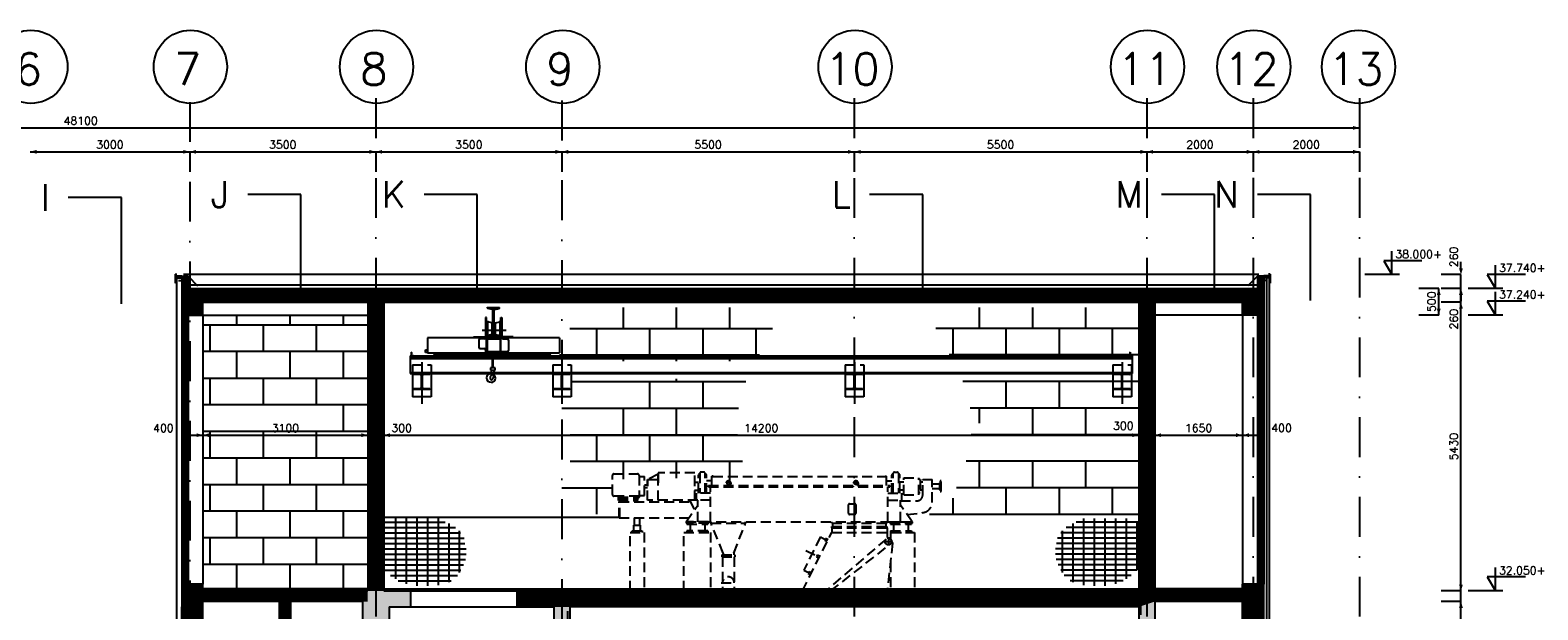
# Model space of a CAD drawing. Extents: x 0 to 118900, y 0 to 84100.
# Tile 6 of 20: x 49972 to 78327, y 27991 to 38897. Entities that reach past the tile are written whole.
import ezdxf
from ezdxf.enums import TextEntityAlignment as Align

# ---------------------------------------------------------------- set-up
doc = ezdxf.new("R2010")
doc.units = 0
doc.header["$LTSCALE"] = 60
doc.header["$MEASUREMENT"] = 0
for name, pattern in [('CENTER', [50, 31.25, -6.25, 6.25, -6.25]), ('CENTRE2', [28.125, 18.75, -3.125, 3.125, -3.125]), ('DASHDOT', [25, 12.5, -6.25, 0, -6.25]), ('HIDDEN2', [4.6875, 3.125, -1.5625])]:
    doc.linetypes.add(name, pattern=pattern)
doc.layers.get('0').update_dxf_attribs({"linetype": 'CONTINUOUS'})
for name, color, linetype in [('ARCERING', 4, 'CONTINUOUS'), ('BEKLEDINGBETON', 3, 'CONTINUOUS'), ('BETON', 8, 'CONTINUOUS'), ('CENTRI1', 7, 'CONTINUOUS'), ('CONSTR50', 1, 'CONTINUOUS'), ('DSN50', 1, 'CENTER'), ('HGTMAAT15', 3, 'CONTINUOUS'), ('LAAG18', 3, 'CONTINUOUS'), ('LAAG25', 4, 'CONTINUOUS'), ('LAAG35', 7, 'CONTINUOUS'), ('LAAG50', 1, 'CONTINUOUS'), ('MAAT15', 3, 'CONTINUOUS'), ('MAAT20', 4, 'CONTINUOUS'), ('ME-CENT-LEIDING', 8, 'CONTINUOUS'), ('ME-CL', 8, 'CENTRE2'), ('ME-HIJSBAAN', 8, 'CONTINUOUS'), ('ME-SLIBLEIDING', 8, 'CONTINUOUS'), ('ME2', 8, 'CONTINUOUS'), ('STRAMIEN', 3, 'DASHDOT')]:
    doc.layers.add(name, color=color, linetype=linetype)
doc.styles.add('ROMANS', font='romans')

# ---------------------------------------------------------------- blocks, each defined once
blk = doc.blocks.new('ZUHMAAT1')
at = {"layer": 'MAAT20'}
for p, q in [((4.31, 0), (4.31, 2.93)), ((5.26, 0), (0.92, 0)), ((3.3, 1.75), (4.31, 0)), ((8.1, 1.75), (3.3, 1.75))]:
    blk.add_line(p, q, dxfattribs=at)
blk = doc.blocks.new('ZUDIMTUS')
at = {"color": 3}
blk.add_solid([(0, 0), (-800, -240), (-800, 240)], dxfattribs=at)
blk = doc.blocks.new('DRSBL')
at = {"linetype": 'Continuous'}
for p, q in [((0, 0), (-10, 0)), ((0, -20), (0, 0))]:
    blk.add_line(p, q, dxfattribs=at)
blk = doc.blocks.new('ST85')
for p, q in [((-150, 300), (150, 300)), ((-150, 300), (-150, 281)), ((150, 300), (150, 281)), ((-32, 281), (-150, 281)), ((-150, 19), (-32, 19)), ((-150, 19), (-150, 0)), ((150, 0), (-150, 0)), ((-6, 46), (-6, 254)), ((5, 254), (5, 46)), ((150, 281), (32, 281)), ((32, 19), (150, 19)), ((150, 19), (150, 0))]:
    blk.add_line(p, q)
at = {"color": 0}
for p, q in [((-149, 281), (-130, 300)), ((-127, 281), (-108, 300)), ((-106, 281), (-87, 300)), ((-85, 281), (-66, 300)), ((-64, 281), (-45, 300)), ((-43, 281), (-24, 300)), ((-23, 279), (-2, 300)), ((-11, 270), (19, 300)), ((-6, 254), (40, 300)), ((42, 281), (61, 300)), ((64, 281), (83, 300)), ((85, 281), (104, 300)), ((106, 281), (125, 300)), ((127, 281), (146, 300)), ((-150, 4), (-135, 19)), ((-133, 0), (-114, 19)), ((-111, 0), (-92, 19)), ((-90, 0), (-71, 19)), ((-69, 0), (-50, 19)), ((-48, 0), (-28, 19)), ((-27, 0), (8, 35)), ((-6, 233), (5, 244)), ((-6, 212), (5, 223)), ((-6, 191), (5, 202)), ((-6, 170), (5, 181)), ((-6, 148), (5, 159)), ((-6, 127), (5, 138)), ((-6, 106), (5, 117)), ((-6, 85), (5, 96)), ((-6, 63), (5, 74)), ((-6, 42), (5, 53)), ((-5, 0), (18, 23)), ((16, 0), (35, 19)), ((37, 0), (56, 19)), ((58, 0), (77, 19)), ((80, 0), (99, 19)), ((101, 0), (120, 19)), ((122, 0), (141, 19)), ((143, 0), (150, 7)), ((148, 281), (150, 283))]:
    blk.add_line(p, q, dxfattribs=at)
for centre, start, end in [((-32, 46), 270, 0), ((-32, 254), 0, 90), ((32, 254), 90, 180), ((32, 46), 180, 270)]:
    blk.add_arc(centre, 27, start, end)
blk = doc.blocks.new('ST127')
at = {"color": 0}
for p, q in [((0, 69), (1, 70)), ((0, 62), (6, 68)), ((0, 55), (6, 61)), ((0, 47), (6, 53)), ((0, 40), (6, 46)), ((0, 33), (6, 39)), ((0, 26), (6, 32)), ((0, 19), (6, 25)), ((0, 12), (6, 18)), ((0, 5), (6, 11)), ((2, 0), (9, 7)), ((9, 0), (15, 6)), ((16, 0), (22, 6)), ((23, 0), (29, 6)), ((30, 0), (36, 6)), ((37, 0), (43, 6)), ((44, 0), (49, 5))]:
    blk.add_line(p, q, dxfattribs=at)
for p, q in [((0, 70), (0, 0)), ((0, 70), (3, 70)), ((0, 0), (50, 0)), ((6, 67), (6, 12)), ((12, 6), (47, 6)), ((50, 0), (50, 3))]:
    blk.add_line(p, q)
for centre, radius, start, end in [((3, 67), 3, 0, 90), ((12, 12), 6, 180, 270), ((47, 3), 3, 0, 90)]:
    blk.add_arc(centre, radius, start, end)
blk = doc.blocks.new('ST30')
for p, q in [((-63, 297), (-63, 300)), ((-63, 300), (62, 300)), ((-14, 279), (-58, 290)), ((-5, 30), (-5, 270)), ((5, 270), (5, 31)), ((14, 279), (58, 290)), ((62, 297), (62, 300)), ((-63, 3), (-63, 0)), ((62, 0), (-63, 0)), ((-14, 21), (-58, 10)), ((14, 21), (58, 10)), ((62, 3), (62, 0))]:
    blk.add_line(p, q)
at = {"color": 0}
for p, q in [((-55, 290), (-45, 300)), ((-38, 285), (-23, 300)), ((-21, 281), (-2, 300)), ((-7, 274), (19, 300)), ((-5, 254), (5, 265)), ((-5, 233), (5, 244)), ((-5, 212), (5, 223)), ((-5, 191), (5, 201)), ((-5, 169), (5, 180)), ((-5, 148), (5, 159)), ((22, 281), (40, 300)), ((50, 288), (62, 300)), ((-48, 0), (-31, 16)), ((-26, 0), (5, 32)), ((-5, 127), (5, 138)), ((-5, 106), (5, 117)), ((-5, 85), (5, 95)), ((-5, 63), (5, 74)), ((-5, 42), (5, 53)), ((-5, 0), (15, 20)), ((16, 0), (32, 16)), ((37, 0), (49, 12)), ((59, 0), (62, 4))]:
    blk.add_line(p, q, dxfattribs=at)
for centre, radius, start, end in [((-56, 297), 6.5, 180, 256), ((-16, 269), 10.8, 0, 76), ((16, 269), 10.8, 104, 180), ((56, 297), 6.5, 284, 0), ((-56, 3), 6.5, 104, 180), ((-16, 31), 10.8, 284, 0), ((16, 31), 10.8, 180, 256), ((56, 3), 6.5, 0, 76)]:
    blk.add_arc(centre, radius, start, end)
blk = doc.blocks.new('ZUDIMEND')
blk.add_line((-800, 0), (-1600, 0))
at = {"color": 3}
blk.add_solid([(0, 0), (-800, -240), (-800, 240)], dxfattribs=at)
blk = doc.blocks.new('*X18')
at = {"color": 0}
for p, q in [((53122, 69174), (53247, 69300)), ((53122, 69286), (53135, 69300)), ((53160, 69100), (53360, 69300)), ((53272, 69100), (53472, 69300)), ((53384, 69100), (53584, 69300)), ((53497, 69100), (53697, 69300)), ((53609, 69100), (53809, 69300)), ((53721, 69100), (53921, 69300)), ((53833, 69100), (54033, 69300)), ((53946, 69100), (54146, 69300)), ((54058, 69100), (54258, 69300)), ((54170, 69100), (54370, 69300)), ((54282, 69100), (54482, 69300)), ((54395, 69100), (54595, 69300)), ((54507, 69100), (54707, 69300)), ((54619, 69100), (54819, 69300)), ((54731, 69100), (54931, 69300)), ((54844, 69100), (55044, 69300)), ((54956, 69100), (55156, 69300)), ((55068, 69100), (55268, 69300)), ((55180, 69100), (55380, 69300)), ((55293, 69100), (55493, 69300)), ((55405, 69100), (55605, 69300)), ((55517, 69100), (55717, 69300)), ((55629, 69100), (55829, 69300)), ((55742, 69100), (55942, 69300)), ((55854, 69100), (56054, 69300)), ((55966, 69100), (56166, 69300)), ((56078, 69100), (56278, 69300)), ((56191, 69100), (56391, 69300)), ((56303, 69100), (56422, 69219)), ((56572, 69144), (56727, 69300)), ((56572, 69257), (56615, 69300)), ((56640, 69100), (56840, 69300)), ((56752, 69100), (56952, 69300)), ((56864, 69100), (57064, 69300)), ((56976, 69100), (57176, 69300)), ((57089, 69100), (57289, 69300)), ((57201, 69100), (57401, 69300)), ((57313, 69100), (57513, 69300)), ((57425, 69100), (57625, 69300)), ((57538, 69100), (57738, 69300)), ((57650, 69100), (57850, 69300)), ((57762, 69100), (57962, 69300)), ((57874, 69100), (58074, 69300)), ((57987, 69100), (58187, 69300)), ((58099, 69100), (58299, 69300)), ((58211, 69100), (58411, 69300)), ((58323, 69100), (58523, 69300)), ((58436, 69100), (58636, 69300)), ((58548, 69100), (58748, 69300)), ((58660, 69100), (58860, 69300)), ((58772, 69100), (58972, 69300)), ((58885, 69100), (59085, 69300)), ((58997, 69100), (59197, 69300)), ((59109, 69100), (59309, 69300)), ((59221, 69100), (59421, 69300)), ((59334, 69100), (59534, 69300)), ((59446, 69100), (59646, 69300)), ((59558, 69100), (59758, 69300)), ((59670, 69100), (59870, 69300)), ((59783, 69100), (59983, 69300)), ((59895, 69100), (60095, 69300)), ((60007, 69100), (60207, 69300)), ((60119, 69100), (60319, 69300)), ((60232, 69100), (60432, 69300)), ((60344, 69100), (60544, 69300)), ((60456, 69100), (60656, 69300)), ((60568, 69100), (60768, 69300)), ((60681, 69100), (60881, 69300)), ((60793, 69100), (60993, 69300)), ((60905, 69100), (61105, 69300)), ((61017, 69100), (61217, 69300)), ((61130, 69100), (61330, 69300)), ((61242, 69100), (61442, 69300)), ((61354, 69100), (61554, 69300)), ((61466, 69100), (61666, 69300)), ((61579, 69100), (61779, 69300)), ((61691, 69100), (61891, 69300)), ((61803, 69100), (62003, 69300)), ((61915, 69100), (62115, 69300)), ((62028, 69100), (62228, 69300)), ((62140, 69100), (62340, 69300)), ((62252, 69100), (62452, 69300)), ((62365, 69100), (62565, 69300)), ((62477, 69100), (62677, 69300)), ((62589, 69100), (62789, 69300)), ((62701, 69100), (62901, 69300)), ((62814, 69100), (63014, 69300)), ((62926, 69100), (63126, 69300)), ((63038, 69100), (63238, 69300)), ((63150, 69100), (63350, 69300)), ((63263, 69100), (63463, 69300)), ((63375, 69100), (63575, 69300)), ((63487, 69100), (63687, 69300)), ((63599, 69100), (63799, 69300)), ((63712, 69100), (63912, 69300)), ((63824, 69100), (64024, 69300)), ((63936, 69100), (64136, 69300)), ((64048, 69100), (64248, 69300)), ((64161, 69100), (64361, 69300)), ((64273, 69100), (64473, 69300)), ((64385, 69100), (64585, 69300)), ((64497, 69100), (64697, 69300)), ((64610, 69100), (64810, 69300)), ((64722, 69100), (64922, 69300)), ((64834, 69100), (65034, 69300)), ((64946, 69100), (65146, 69300)), ((65059, 69100), (65259, 69300)), ((65171, 69100), (65371, 69300)), ((65283, 69100), (65483, 69300)), ((65395, 69100), (65595, 69300)), ((65508, 69100), (65708, 69300)), ((65620, 69100), (65820, 69300)), ((65732, 69100), (65932, 69300)), ((65844, 69100), (66044, 69300)), ((65957, 69100), (66157, 69300)), ((66069, 69100), (66269, 69300)), ((66181, 69100), (66381, 69300)), ((66293, 69100), (66493, 69300)), ((66406, 69100), (66606, 69300)), ((66518, 69100), (66718, 69300)), ((66630, 69100), (66830, 69300)), ((66742, 69100), (66942, 69300)), ((66855, 69100), (67055, 69300)), ((66967, 69100), (67167, 69300)), ((67079, 69100), (67279, 69300)), ((67191, 69100), (67391, 69300)), ((67304, 69100), (67504, 69300)), ((67416, 69100), (67616, 69300)), ((67528, 69100), (67728, 69300)), ((67640, 69100), (67840, 69300)), ((67753, 69100), (67953, 69300)), ((67865, 69100), (68065, 69300)), ((67977, 69100), (68177, 69300)), ((68089, 69100), (68289, 69300)), ((68202, 69100), (68402, 69300)), ((68314, 69100), (68514, 69300)), ((68426, 69100), (68626, 69300)), ((68538, 69100), (68738, 69300)), ((68651, 69100), (68851, 69300)), ((68763, 69100), (68963, 69300)), ((68875, 69100), (69075, 69300)), ((68987, 69100), (69187, 69300)), ((69100, 69100), (69300, 69300)), ((69212, 69100), (69412, 69300)), ((69324, 69100), (69524, 69300)), ((69436, 69100), (69636, 69300)), ((69549, 69100), (69749, 69300)), ((69661, 69100), (69861, 69300)), ((69773, 69100), (69973, 69300)), ((69885, 69100), (70085, 69300)), ((69998, 69100), (70198, 69300)), ((70110, 69100), (70310, 69300)), ((70222, 69100), (70422, 69300)), ((70334, 69100), (70534, 69300)), ((70447, 69100), (70647, 69300)), ((70559, 69100), (70759, 69300)), ((70671, 69100), (70871, 69300)), ((70784, 69100), (70872, 69188)), ((71022, 69226), (71096, 69300)), ((71022, 69114), (71208, 69300)), ((71120, 69100), (71320, 69300)), ((71233, 69100), (71433, 69300)), ((71345, 69100), (71545, 69300)), ((71457, 69100), (71657, 69300)), ((71569, 69100), (71769, 69300)), ((71682, 69100), (71882, 69300)), ((71794, 69100), (71994, 69300)), ((71906, 69100), (72106, 69300)), ((72018, 69100), (72218, 69300)), ((72131, 69100), (72331, 69300)), ((72243, 69100), (72443, 69300)), ((72355, 69100), (72555, 69300)), ((72467, 69100), (72667, 69300)), ((72580, 69100), (72780, 69300)), ((72692, 69100), (72872, 69280)), ((56415, 69100), (56422, 69107)), ((72804, 69100), (72872, 69168))]:
    blk.add_line(p, q, dxfattribs=at)
blk = doc.blocks.new('*X21')
at = {"color": 0}
for p, q in [((73052, 69460), (73152, 69560)), ((73052, 69348), (73172, 69468)), ((73052, 69235), (73172, 69355)), ((73052, 69123), (73172, 69243)), ((73052, 69011), (73172, 69131)), ((73052, 68899), (73172, 69019)), ((73052, 68786), (73172, 68906)), ((73052, 68674), (73172, 68794)), ((73052, 68562), (73172, 68682)), ((73052, 68450), (73172, 68570)), ((73052, 68337), (73172, 68457)), ((73052, 68225), (73172, 68345)), ((73052, 68113), (73172, 68233)), ((73052, 68001), (73172, 68121)), ((73052, 67888), (73172, 68008)), ((73052, 67776), (73172, 67896)), ((73052, 67664), (73172, 67784)), ((73052, 67552), (73172, 67672)), ((73052, 67439), (73172, 67559)), ((73052, 67327), (73172, 67447)), ((73052, 67215), (73172, 67335)), ((73052, 67103), (73172, 67223)), ((73052, 66990), (73172, 67110)), ((73052, 66878), (73172, 66998)), ((73052, 66766), (73172, 66886)), ((73052, 66654), (73172, 66774)), ((73052, 66541), (73172, 66661)), ((73052, 66429), (73172, 66549)), ((73052, 66317), (73172, 66437)), ((73052, 66205), (73172, 66325)), ((73052, 66092), (73172, 66212)), ((73052, 65980), (73172, 66100)), ((73052, 65868), (73172, 65988)), ((73052, 65756), (73172, 65876)), ((73052, 65643), (73172, 65763)), ((73052, 65531), (73172, 65651)), ((73052, 65419), (73172, 65539)), ((73052, 65307), (73172, 65427)), ((73052, 65194), (73172, 65314)), ((73052, 65082), (73172, 65202)), ((73052, 64970), (73172, 65090)), ((73052, 64858), (73172, 64978)), ((73052, 64745), (73172, 64865)), ((73052, 64633), (73172, 64753)), ((73052, 64521), (73172, 64641)), ((73052, 64409), (73172, 64529)), ((73052, 64296), (73172, 64416)), ((73052, 64184), (73172, 64304)), ((73052, 64072), (73172, 64192)), ((73052, 63960), (73172, 64080)), ((73052, 63847), (73172, 63967)), ((73117, 63800), (73172, 63855)), ((73052, 63062), (73060, 63070)), ((73052, 62949), (73172, 63069)), ((73052, 62837), (73172, 62957)), ((73052, 62725), (73172, 62845)), ((73052, 62612), (73172, 62732)), ((73052, 62500), (73172, 62620)), ((73052, 62388), (73172, 62508)), ((73052, 62276), (73172, 62396)), ((73052, 62163), (73172, 62283)), ((73052, 62051), (73172, 62171)), ((73052, 61939), (73172, 62059)), ((73052, 61827), (73172, 61947)), ((73052, 61714), (73172, 61834)), ((73052, 61602), (73172, 61722)), ((73052, 61490), (73172, 61610)), ((73052, 61378), (73172, 61498)), ((73052, 61265), (73172, 61385)), ((73052, 61153), (73172, 61273)), ((73052, 61041), (73172, 61161)), ((73052, 60929), (73172, 61049)), ((73052, 60816), (73172, 60936)), ((73052, 60704), (73172, 60824)), ((73052, 60592), (73172, 60712)), ((73052, 60480), (73172, 60600)), ((73052, 60367), (73172, 60487)), ((73052, 60255), (73172, 60375)), ((73052, 60143), (73172, 60263)), ((73052, 60031), (73172, 60151)), ((73052, 59918), (73172, 60038)), ((73052, 59806), (73172, 59926)), ((73052, 59694), (73172, 59814)), ((73052, 59582), (73172, 59702)), ((73052, 59469), (73172, 59589)), ((73052, 59357), (73172, 59477)), ((73052, 59245), (73172, 59365)), ((73052, 59133), (73172, 59253)), ((73052, 59020), (73172, 59140)), ((73052, 58908), (73172, 59028)), ((73052, 58796), (73172, 58916)), ((73052, 58684), (73172, 58804)), ((73052, 58571), (73172, 58691)), ((73052, 58459), (73172, 58579)), ((73052, 58347), (73172, 58467)), ((73052, 58235), (73172, 58355)), ((73052, 58122), (73172, 58242)), ((73052, 58010), (73172, 58130)), ((73052, 57898), (73172, 58018)), ((73052, 57786), (73172, 57906)), ((73052, 57673), (73172, 57793)), ((73052, 57561), (73172, 57681)), ((73161, 57558), (73172, 57569))]:
    blk.add_line(p, q, dxfattribs=at)

msp = doc.modelspace()

# ---------------------------------------------------------------- linework, layer by layer
at = {"color": 251, "linetype": 'HIDDEN2'}
for p, q in [((62810, 30503), (66060, 30503)), ((67081, 30252), (67081, 30382)), ((67105, 30417), (67085, 30417)), ((67085, 30417), (67085, 30217)), ((67105, 30217), (67105, 30417)), ((67085, 30217), (67105, 30217)), ((67105, 30217), (67105, 30217))]:
    msp.add_line(p, q, dxfattribs=at)
at = {"color": 4}
msp.add_line((52911, 28477), (52942, 28508), dxfattribs=at)
at = {"color": 251, "linetype": 'HIDDEN2'}
msp.add_point((67081, 30317), dxfattribs=at)
at = {"layer": 'ARCERING', "color": 8}
for p, q in [((53854, 33537), (53854, 33345)), ((54854, 33537), (54854, 33345)), ((55857, 33537), (55857, 33345)), ((61122, 33679), (61122, 33286)), ((62122, 33679), (62122, 33286)), ((63122, 33679), (63122, 33286)), ((67822, 33679), (67822, 33286)), ((68822, 33679), (68822, 33286)), ((69822, 33679), (69822, 33286)), ((56310, 33345), (53222, 33345)), ((53354, 33345), (53354, 32855)), ((54354, 33345), (54354, 32855)), ((55354, 33345), (55354, 32855)), ((60622, 33286), (60622, 32786)), ((61622, 33286), (61622, 32786)), ((62622, 33286), (62622, 32786)), ((63622, 33286), (63622, 32786)), ((67322, 33286), (67322, 32786)), ((68322, 33286), (68322, 32786)), ((69322, 33286), (69322, 32786)), ((70322, 33286), (70322, 32786)), ((56322, 32851), (53233, 32851)), ((53854, 32851), (53854, 32345)), ((54857, 32851), (54857, 32345)), ((55857, 32851), (55857, 32345)), ((59925, 32786), (63690, 32786)), ((61122, 32786), (61122, 32668)), ((62122, 32786), (62122, 32668)), ((63122, 32786), (63122, 32668)), ((70816, 32786), (67254, 32786)), ((56322, 32345), (53233, 32345)), ((53354, 32345), (53354, 31845)), ((54354, 32345), (54354, 31845)), ((55354, 32345), (55354, 31845)), ((62122, 32339), (62122, 32296)), ((60149, 32286), (63429, 32286)), ((61622, 32286), (61622, 31786)), ((62622, 32286), (62622, 31786)), ((70819, 32286), (67515, 32286)), ((68322, 32286), (68322, 31786)), ((69322, 32286), (69322, 31786)), ((56341, 31845), (53222, 31845)), ((55857, 31845), (55857, 31345)), ((59974, 31786), (63296, 31786)), ((61122, 31786), (61122, 31286)), ((62122, 31786), (62122, 31286)), ((70822, 31786), (67648, 31786)), ((67822, 31786), (67822, 31506)), ((68822, 31786), (68822, 31286)), ((69822, 31786), (69822, 31286)), ((56341, 31344), (53222, 31344)), ((53354, 31345), (53354, 30845)), ((54354, 31343), (54354, 30845)), ((55354, 31337), (55354, 30845)), ((60126, 31286), (63272, 31286)), ((60622, 31286), (60622, 30786)), ((61622, 31286), (61622, 30786)), ((62622, 31286), (62622, 30786)), ((70818, 31286), (67672, 31286)), ((53854, 30845), (53854, 30345)), ((54854, 30833), (54854, 30345)), ((55857, 30845), (55857, 30345)), ((60126, 30786), (63369, 30786)), ((61122, 30786), (61122, 30451)), ((62122, 30786), (62122, 30470)), ((63122, 30786), (63122, 30405)), ((70818, 30786), (67575, 30786)), ((67822, 30786), (67822, 30286)), ((68822, 30786), (68822, 30286)), ((69822, 30786), (69822, 30286)), ((53354, 30345), (53354, 29845)), ((54354, 30345), (54354, 29845)), ((55354, 30345), (55354, 29845)), ((59972, 30286), (60922, 30286)), ((60622, 30286), (60622, 29789)), ((67322, 30095), (67322, 29788)), ((70818, 30286), (67392, 30286)), ((68322, 30286), (68322, 29789)), ((69322, 30286), (69322, 29789)), ((70322, 30286), (70322, 29789)), ((53854, 29845), (53854, 29345)), ((54854, 29845), (54854, 29345)), ((55857, 29845), (55857, 29345)), ((53354, 29345), (53354, 28845)), ((54354, 29345), (54354, 28845)), ((55354, 29345), (55354, 28845)), ((53854, 28845), (53854, 28352)), ((54854, 28845), (54854, 28352)), ((55857, 28845), (55857, 28352))]:
    msp.add_line(p, q, dxfattribs=at)
at = {"layer": 'BEKLEDINGBETON', "linetype": 'HIDDEN2'}
msp.add_lwpolyline([(60087, 26372), (60087, 28082), (70857, 28082), (70857, 26372)], dxfattribs=at)
at = {"layer": 'BETON', "color": 8}
for p, q in [((54448, 31345), (53222, 31345)), ((56341, 31345), (55126, 31345)), ((56312, 30845), (53222, 30845)), ((56312, 30345), (53222, 30345)), ((56312, 29845), (53222, 29845)), ((66888, 29789), (70822, 29789)), ((56622, 29734), (61064, 29734)), ((56643, 29640), (57779, 29640)), ((56643, 29540), (57972, 29540)), ((56843, 29707), (56843, 28574)), ((57043, 29707), (57043, 28482)), ((57243, 29707), (57243, 28440)), ((57443, 29707), (57443, 28440)), ((57643, 29707), (57643, 28453)), ((57843, 29616), (57843, 28512)), ((70783, 29540), (69455, 29540)), ((69583, 29616), (69583, 28512)), ((70783, 29640), (69647, 29640)), ((69783, 29707), (69783, 28453)), ((69983, 29707), (69983, 28440)), ((70183, 29707), (70183, 28440)), ((70383, 29707), (70383, 28482)), ((70583, 29707), (70583, 28574)), ((70783, 29657), (70783, 28740)), ((56312, 29345), (53222, 29345)), ((56643, 29440), (58068, 29440)), ((56643, 29340), (58136, 29340)), ((56643, 29240), (58150, 29240)), ((58043, 29478), (58043, 28691)), ((70783, 29240), (69276, 29240)), ((70783, 29340), (69290, 29340)), ((70783, 29440), (69358, 29440)), ((69383, 29478), (69383, 28691)), ((56643, 29140), (58170, 29140)), ((56643, 29040), (58170, 29040)), ((56643, 28940), (58159, 28940)), ((70783, 29140), (69256, 29140)), ((70783, 29040), (69256, 29040)), ((70783, 28940), (69268, 28940)), ((56312, 28845), (53222, 28845)), ((56643, 28840), (58123, 28840)), ((56643, 28740), (58073, 28740)), ((56749, 28640), (58009, 28640)), ((70783, 28840), (69303, 28840)), ((70783, 28740), (69353, 28740)), ((70677, 28640), (69417, 28640)), ((56896, 28540), (57893, 28540)), ((70530, 28540), (69533, 28540))]:
    msp.add_line(p, q, dxfattribs=at)
at = {"layer": 'BETON'}
for points, const_width in [([(52942, 33907), (73052, 33907)], 260), ([(52882, 34237), (52882, 28477)], 120), ([(73112, 34237), (73112, 28477)], 120), ([(53082, 33537), (53082, 33777)], 280), ([(56472, 33777), (56472, 28347)], 300), ([(70972, 33777), (70972, 28347)], 300), ([(72912, 33537), (72912, 33777)], 280), ([(53022, 28477), (53022, 28047)], 400), ([(73172, 28112), (72772, 28112)], 730), ([(53022, 27747), (53022, 28147)], 400), ([(56322, 28247), (53222, 28247)], 200), ([(59122, 28197), (70822, 28197)], 300), ([(72772, 28247), (71122, 28247)], 200)]:
    msp.add_lwpolyline(points, dxfattribs=dict(at, const_width=const_width))
at = {"layer": 'BETON', "color": 4, "const_width": 210}
msp.add_lwpolyline([(54762, 28147), (54762, 21947)], dxfattribs=at)
at = {"layer": 'BETON'}
for points in [[(56622, 28347), (56722, 28047), (56322, 28347), (56222, 28147)], [(56222, 28147), (56222, 27747), (56722, 28047), (56722, 27747)], [(57122, 28347), (57122, 28047), (56622, 28347), (56722, 28047)], [(71122, 28347), (70822, 28347), (71122, 28147), (70822, 28047)], [(71122, 28147), (70822, 28047), (71122, 26297), (70897, 26372)], [(59822, 26297), (60047, 26297), (59822, 28047), (60047, 26372)], [(59822, 28047), (60047, 26372), (60122, 28047), (60122, 26372)], [(70822, 26372), (70897, 26372), (70822, 26372), (70822, 28047)]]:
    msp.add_solid(points, dxfattribs=at)
at = {"layer": 'CENTRI1', "color": 251, "linetype": 'HIDDEN2'}
msp.add_lwpolyline([(62970, 28501), (63240, 28501)], dxfattribs=at)
at = {"layer": 'CONSTR50'}
for p, q in [((52942, 33537), (52942, 34037)), ((52942, 34037), (73052, 34037)), ((73052, 33537), (73052, 34037)), ((53122, 33977), (56422, 33977)), ((53122, 33777), (53122, 33977)), ((53122, 33777), (56422, 33777)), ((53222, 33537), (53222, 33777)), ((56322, 33777), (56322, 28347)), ((56422, 33977), (56422, 33777)), ((56572, 33977), (70872, 33977)), ((56572, 33977), (56572, 33777)), ((56572, 33777), (70872, 33777)), ((56622, 33777), (56622, 28347)), ((57722, 33977), (57722, 33777)), ((58922, 33977), (58922, 33777)), ((60122, 33977), (60122, 33777)), ((61322, 33977), (61322, 33777)), ((62522, 33977), (62522, 33777)), ((63722, 33977), (63722, 33777)), ((64922, 33977), (64922, 33777)), ((66122, 33977), (66122, 33777)), ((67322, 33977), (67322, 33777)), ((68522, 33977), (68522, 33777)), ((69722, 33977), (69722, 33777)), ((70822, 33777), (70822, 28347)), ((70872, 33977), (70872, 33777)), ((71022, 33977), (71022, 33777)), ((71022, 33977), (72872, 33977)), ((71022, 33777), (72872, 33777)), ((71122, 33777), (71122, 28347)), ((72772, 33537), (72772, 33777)), ((72872, 33777), (72872, 33977)), ((52942, 33537), (53222, 33537)), ((73052, 33537), (72772, 33537)), ((52822, 28477), (52822, 28047)), ((53222, 28477), (52822, 28477)), ((53222, 28347), (53222, 28477)), ((73172, 28477), (72772, 28477)), ((72772, 28347), (72772, 28477)), ((73172, 27747), (73172, 28477)), ((56322, 28347), (53222, 28347)), ((53222, 27747), (53222, 28147)), ((56222, 28147), (53222, 28147)), ((56222, 28147), (56222, 27747)), ((56622, 28347), (57122, 28347)), ((57122, 28347), (57122, 28047)), ((59122, 28347), (70822, 28347)), ((59122, 28347), (59122, 28047)), ((72772, 28347), (71122, 28347)), ((72772, 28147), (71122, 28147)), ((72772, 27747), (72772, 28147)), ((52822, 27747), (52822, 28047)), ((56722, 28047), (57122, 28047)), ((56722, 28047), (56722, 27747)), ((59122, 28047), (59822, 28047)), ((59822, 28047), (59822, 21947)), ((70822, 28047), (60122, 28047)), ((60122, 28047), (60122, 26372)), ((70822, 28047), (70822, 24422))]:
    msp.add_line(p, q, dxfattribs=at)
at = {"layer": 'CONSTR50', "linetype": 'Continuous'}
msp.add_line((71122, 28147), (71122, 26297), dxfattribs=at)
at = {"layer": 'LAAG18'}
for p, q in [((52722, 34237), (52722, 26407)), ((52822, 34113), (52942, 34233)), ((52822, 34001), (52942, 34121)), ((73081, 34297), (52857, 34297)), ((52942, 34107), (73052, 34107)), ((73272, 34237), (73272, 22237)), ((52822, 33889), (52942, 34009)), ((52822, 33776), (52942, 33896)), ((52822, 33664), (52942, 33784)), ((52822, 33552), (52942, 33672)), ((52822, 33440), (52942, 33560)), ((52822, 33327), (52942, 33447)), ((52822, 33215), (52942, 33335)), ((52822, 33103), (52942, 33223)), ((52822, 32991), (52942, 33111)), ((52822, 32878), (52942, 32998)), ((52822, 32766), (52942, 32886)), ((52822, 32654), (52942, 32774)), ((52822, 32542), (52942, 32662)), ((52822, 32429), (52942, 32549)), ((52822, 32317), (52942, 32437)), ((52822, 32200), (52942, 32320)), ((52822, 32088), (52942, 32208)), ((52822, 31976), (52942, 32096)), ((52822, 31868), (52942, 31988)), ((52822, 31756), (52942, 31876)), ((52822, 31644), (52942, 31764)), ((52822, 31531), (52942, 31651)), ((52822, 31419), (52942, 31539)), ((52822, 31307), (52942, 31427)), ((52822, 31195), (52942, 31315)), ((52822, 31082), (52942, 31202)), ((52822, 30970), (52942, 31090)), ((52822, 30858), (52942, 30978)), ((52822, 30746), (52942, 30866)), ((52822, 30633), (52942, 30753)), ((52822, 30521), (52942, 30641)), ((52822, 30409), (52942, 30529)), ((52822, 30297), (52942, 30417)), ((52822, 30184), (52942, 30304)), ((52822, 30072), (52942, 30192)), ((52822, 29960), (52942, 30080)), ((52822, 29848), (52942, 29968)), ((52822, 29735), (52942, 29855)), ((52822, 29623), (52942, 29743)), ((52822, 29511), (52942, 29631)), ((52822, 29399), (52942, 29519)), ((52822, 29286), (52942, 29406)), ((52822, 29174), (52942, 29294)), ((52822, 29062), (52942, 29182)), ((52822, 28949), (52942, 29069)), ((52822, 28837), (52942, 28957)), ((52822, 28725), (52942, 28845)), ((52822, 28613), (52942, 28733)), ((52822, 28500), (52942, 28620)), ((56322, 28387), (53222, 28387)), ((56622, 28387), (57122, 28387)), ((57122, 28387), (59122, 28387)), ((59122, 28387), (70822, 28387)), ((72772, 28387), (71122, 28387))]:
    msp.add_line(p, q, dxfattribs=at)
at = {"layer": 'LAAG25'}
for p, q in [((52712, 34267), (52942, 34267)), ((52712, 34267), (52712, 34237)), ((52712, 34237), (52942, 34237)), ((52762, 34237), (52822, 34237)), ((52762, 34187), (52822, 34187)), ((52942, 34267), (53122, 34087)), ((52942, 34237), (52942, 34267)), ((73052, 34267), (72872, 34087)), ((73052, 34237), (73052, 34267)), ((73282, 34267), (73052, 34267)), ((73282, 34237), (73052, 34237)), ((73232, 34237), (73172, 34237)), ((73232, 34187), (73172, 34187)), ((73232, 22237), (73232, 34237)), ((73282, 34267), (73282, 34237)), ((53222, 33537), (53222, 28477)), ((53222, 33537), (56322, 33537)), ((72772, 33537), (71122, 33537)), ((72772, 33537), (72772, 28477)), ((57122, 28347), (59122, 28347)), ((57122, 28047), (59122, 28047))]:
    msp.add_line(p, q, dxfattribs=at)
at = {"layer": 'LAAG25', "color": 8}
for p, q in [((60122, 33286), (63936, 33286)), ((70822, 33286), (67008, 33286))]:
    msp.add_line(p, q, dxfattribs=at)
at = {"layer": 'LAAG35'}
for p, q in [((52702, 34307), (52702, 34137)), ((52702, 34307), (52732, 34307)), ((52702, 34277), (52822, 34277)), ((52702, 34137), (52712, 34155)), ((52822, 34237), (52822, 28477)), ((52942, 34237), (52942, 28477)), ((73052, 34237), (73052, 28477)), ((73292, 34277), (73172, 34277)), ((73172, 34237), (73172, 28477)), ((73292, 34307), (73262, 34307)), ((73292, 34137), (73282, 34155)), ((73292, 34307), (73292, 34137)), ((52942, 33147), (52822, 33147)), ((73172, 33147), (73052, 33147)), ((52942, 30747), (52822, 30747)), ((73172, 30747), (73052, 30747)), ((54657, 28147), (54657, 21947)), ((54867, 28147), (54867, 21947))]:
    msp.add_line(p, q, dxfattribs=at)
at = {"layer": 'MAAT15'}
for p, q in [((26872, 37058), (74972, 37058)), ((74972, 37058), (74972, 36683)), ((49972, 36608), (52972, 36608)), ((52972, 36608), (56472, 36608)), ((52972, 36608), (52972, 36233)), ((56472, 36608), (59972, 36608)), ((56472, 36608), (56472, 36233)), ((59972, 36608), (65472, 36608)), ((59972, 36608), (59972, 36233)), ((65472, 36608), (70972, 36608)), ((65472, 36608), (65472, 36233)), ((70972, 36608), (72972, 36608)), ((70972, 36608), (70972, 36233)), ((72972, 36608), (74972, 36608)), ((72972, 36608), (72972, 36233)), ((74972, 36608), (74972, 36233)), ((76463, 34037), (76088, 34037)), ((76463, 33537), (76463, 34037)), ((76881, 34297), (76506, 34297)), ((76881, 34037), (76506, 34037)), ((76881, 34037), (76506, 34037)), ((76881, 34037), (76881, 34297)), ((76881, 33777), (76881, 34037)), ((76881, 33777), (76506, 33777)), ((76881, 28347), (76881, 33777)), ((76463, 33537), (76088, 33537)), ((52822, 31277), (52822, 30902)), ((52822, 31277), (53222, 31277)), ((53222, 31277), (53222, 30902)), ((53222, 31277), (56322, 31277)), ((56322, 31277), (56322, 30902)), ((56322, 31277), (56622, 31277)), ((56622, 31277), (56622, 30902)), ((56622, 31277), (70822, 31277)), ((70822, 31277), (70822, 30902)), ((70822, 31277), (71122, 31277)), ((71122, 31277), (71122, 30902)), ((71122, 31277), (72772, 31277)), ((72772, 31277), (72772, 30902)), ((72772, 31277), (72772, 30902)), ((72772, 31277), (73172, 31277)), ((73172, 31277), (73172, 30902)), ((76881, 28347), (76506, 28347)), ((76881, 28147), (76506, 28147)), ((76881, 28147), (76881, 28347)), ((76881, 21947), (76881, 28147))]:
    msp.add_line(p, q, dxfattribs=at)
at = {"layer": 'ME-CENT-LEIDING', "color": 251, "linetype": 'HIDDEN2'}
for p, q in [((62993, 28987), (62993, 28347)), ((63213, 28987), (63213, 28347))]:
    msp.add_line(p, q, dxfattribs=at)
msp.add_arc((63103, 28501), 110, 0, 180, dxfattribs=at)
at = {"layer": 'ME-CL'}
for p, q in [((57338, 32651), (57338, 31868)), ((59974, 32651), (59974, 31868)), ((65474, 32651), (65474, 31868)), ((70507, 32651), (70507, 31868))]:
    msp.add_line(p, q, dxfattribs=at)
at = {"layer": 'ME-HIJSBAAN'}
for p, q in [((58536, 33488), (58536, 33116)), ((58556, 33488), (58536, 33488)), ((58556, 33281), (58556, 33488)), ((58825, 33281), (58825, 33488)), ((58825, 33488), (58845, 33488)), ((58845, 33488), (58845, 33116)), ((58922, 33245), (58475, 33245)), ((58556, 32847), (58556, 33281)), ((58565, 33429), (58565, 33133)), ((58574, 33429), (58574, 33133)), ((58659, 33389), (58574, 33410)), ((58659, 33174), (58659, 33389)), ((58721, 33389), (58807, 33410)), ((58721, 33174), (58721, 33389)), ((58807, 33429), (58807, 33133)), ((58816, 33429), (58816, 33133)), ((58825, 32847), (58825, 33281)), ((57445, 33110), (57445, 32828)), ((59925, 33110), (57445, 33110)), ((58312, 33129), (58685, 33129)), ((58312, 33110), (58312, 33129)), ((58411, 33066), (58411, 32933)), ((58511, 33091), (58436, 33091)), ((58436, 32908), (58511, 32908)), ((58572, 32844), (58572, 33091)), ((58572, 33091), (58811, 33091)), ((58659, 33174), (58574, 33152)), ((59058, 33129), (58685, 33129)), ((58721, 33174), (58807, 33152)), ((58809, 33088), (58809, 32844)), ((58870, 33091), (58944, 33091)), ((58969, 33066), (58969, 32872)), ((59058, 33110), (59058, 33129)), ((59925, 33110), (59925, 32828)), ((57117, 32767), (57117, 32437)), ((57117, 32767), (70698, 32767)), ((57117, 32737), (70698, 32737)), ((57117, 32718), (70698, 32718)), ((57405, 32835), (57405, 32884)), ((57405, 32884), (57446, 32884)), ((57445, 32835), (57405, 32835)), ((57445, 32828), (59925, 32828)), ((57711, 32802), (59611, 32802)), ((58536, 32883), (58536, 32847)), ((58556, 32847), (58536, 32847)), ((58809, 32844), (58572, 32844)), ((58660, 32807), (58660, 32537)), ((58679, 32544), (58679, 32816)), ((58944, 32847), (58825, 32847)), ((70698, 32767), (70698, 32437)), ((57117, 32456), (70698, 32456)), ((57117, 32437), (70698, 32437)), ((57163, 32456), (57163, 32001)), ((57513, 32437), (57513, 32001)), ((58628, 32544), (58628, 32500)), ((58717, 32544), (58628, 32544)), ((58628, 32499), (58717, 32499)), ((58717, 32499), (58717, 32544)), ((59799, 32456), (59799, 32001)), ((60149, 32437), (60149, 32001)), ((65299, 32456), (65299, 32001)), ((65649, 32437), (65649, 32001)), ((70332, 32456), (70332, 32001)), ((70682, 32437), (70682, 32001)), ((57513, 32001), (57163, 32001)), ((60149, 32001), (59799, 32001)), ((65649, 32001), (65299, 32001)), ((70682, 32001), (70332, 32001))]:
    msp.add_line(p, q, dxfattribs=at)
at = {"layer": 'ME-HIJSBAAN', "color": 3, "linetype": 'HIDDEN2'}
for p, q in [((57163, 32601), (57163, 32456)), ((57163, 32601), (57513, 32601)), ((57513, 32601), (57513, 32437)), ((59799, 32601), (60149, 32601)), ((59799, 32601), (59799, 32456)), ((60149, 32601), (60149, 32437)), ((65299, 32601), (65299, 32456)), ((65299, 32601), (65649, 32601)), ((65649, 32601), (65649, 32437)), ((70332, 32601), (70332, 32456)), ((70332, 32601), (70682, 32601)), ((70682, 32601), (70682, 32437))]:
    msp.add_line(p, q, dxfattribs=at)
at = {"layer": 'ME-HIJSBAAN'}
for centre, radius, start, end in [((58436, 33066), 25, 90, 180), ((58436, 32933), 25, 180, 270), ((58511, 33116), 25, 270, 0), ((58511, 32883), 25, 0, 90), ((58870, 33116), 25, 180, 270), ((58944, 33066), 25, 0, 90), ((57645, 32939), 151, 227.1931, 312.8069), ((58944, 32872), 25, 270, 0), ((59677, 32939), 151, 227.1931, 312.8069), ((58641, 32356), 84.3, 114.4882, 19.5921), ((58575, 32500), 74.1, 294.4882, 4.6516), ((58663, 32364), 41.5, 113.083, 200.8025), ((58646, 32342), 22.7, 161.113, 314.7539), ((58614, 32481), 85.8, 293.083, 16.1669), ((58609, 32379), 76.1, 314.7539, 359.1316), ((58703, 32378), 18.3, 19.5921, 179.1316)]:
    msp.add_arc(centre, radius, start, end, dxfattribs=at)
at = {"layer": 'ME-SLIBLEIDING', "color": 251, "linetype": 'HIDDEN2'}
msp.add_line((67081, 30361), (67081, 30273), dxfattribs=at)
at = {"layer": 'ME2', "color": 251, "linetype": 'HIDDEN2'}
for p, q in [((61781, 30544), (61584, 30441)), ((61584, 30441), (61781, 30441)), ((61584, 30441), (61584, 30317)), ((62470, 30568), (61781, 30568)), ((61781, 30568), (61781, 30317)), ((62464, 30392), (62539, 30392)), ((62470, 30317), (62470, 30568)), ((66405, 30392), (66329, 30392)), ((66758, 30394), (66708, 30394)), ((66937, 30361), (67081, 30361)), ((62464, 30243), (62539, 30243)), ((66405, 30243), (66329, 30243)), ((66758, 30241), (66708, 30241)), ((66937, 30273), (67081, 30273)), ((64835, 29365), (64522, 28739)), ((64835, 29365), (64926, 29317)), ((66072, 29322), (64933, 28347)), ((65027, 28347), (66150, 29227)), ((64561, 29105), (64770, 29004)), ((64522, 28739), (64613, 28691)), ((64933, 28347), (64872, 28295)), ((65027, 28347), (64907, 28253))]:
    msp.add_line(p, q, dxfattribs=at)
for points in [[(60922, 30162), (60922, 30519, -0.414214), (60952, 30549), (61396, 30549, -0.414214), (61426, 30519), (61426, 30132), (60952, 30132, -0.414214)], [(65361, 29807), (65361, 29967, -0.414214), (65381, 29987), (65481, 29987, -0.414214), (65501, 29967), (65501, 29807, -0.414214), (65481, 29787), (65381, 29787, -0.414214)]]:
    msp.add_lwpolyline(points, format="xyb", close=True, dxfattribs=at)
for points in [[(61426, 30499), (61526, 30499)], [(61526, 30142), (61526, 30499)], [(61526, 30341), (61585, 30341)], [(61585, 30052), (61585, 30441)], [(61781, 30052), (61781, 30568)], [(62470, 30052), (62470, 30568)], [(62791, 30417), (62692, 30417)], [(62816, 30507), (62791, 30507)], [(62791, 30332), (62791, 30507)], [(66053, 30507), (66078, 30507)], [(66078, 30332), (66078, 30507)], [(66078, 30417), (66177, 30417)], [(66405, 30477), (66688, 30477)], [(66405, 30157), (66405, 30477)], [(66688, 30157), (66688, 30477)], [(66708, 30442), (66688, 30442)], [(66708, 30442), (66708, 30192)], [(61034, 30046), (61034, 30132)], [(61034, 30108), (61426, 30108)], [(61034, 30094), (61401, 30094)], [(61034, 30070), (61401, 30070)], [(61426, 30108), (61401, 30094)], [(61401, 30046), (61401, 30094)], [(61426, 30142), (61526, 30142)], [(61426, 30132), (61426, 30108)], [(61526, 30293), (61585, 30293)], [(62766, 30187), (62501, 30187)], [(62501, 30052), (62501, 30187)], [(62730, 30332), (66139, 30332)], [(62730, 30307), (62730, 30332)], [(62730, 30317), (66139, 30317)], [(62730, 30307), (66139, 30307)], [(62766, 29647), (62766, 30307)], [(63058, 30317), (63058, 30307)], [(63154, 30317), (63154, 30307)], [(65453, 30317), (65453, 30307)], [(65549, 30317), (65549, 30307)], [(66103, 29647), (66103, 30307)], [(66103, 30187), (66368, 30187)], [(66139, 30307), (66139, 30332)], [(66368, 30042), (66368, 30187)], [(66405, 30157), (66688, 30157)], [(66708, 30192), (66688, 30192)], [(61034, 30046), (61401, 30046)], [(61052, 30022), (62386, 30022)], [(61052, 29722), (61052, 30022)], [(61064, 29722), (61064, 30046)], [(61371, 30022), (61371, 30046)], [(62526, 30052), (61585, 30052)], [(62310, 29647), (62526, 29959)], [(62371, 30052), (62465, 29872)], [(62766, 30052), (62526, 30052)], [(62526, 29647), (62526, 30052)], [(66103, 30052), (66343, 30052)], [(66343, 29647), (66343, 30052)], [(66559, 29647), (66343, 29959)], [(61052, 29722), (62362, 29722)], [(61328, 29587), (61452, 29587)], [(61328, 29477), (61328, 29587)], [(61340, 29587), (61340, 29722)], [(61440, 29587), (61440, 29722)], [(61452, 29477), (61452, 29587)], [(62310, 29647), (62310, 29623)], [(62730, 29647), (62310, 29647)], [(62310, 29647), (66559, 29647)], [(62730, 29623), (62310, 29623)], [(62322, 29623), (62322, 29605)], [(62322, 29605), (62718, 29605)], [(62382, 29605), (62382, 29477)], [(62658, 29605), (62658, 29477)], [(62718, 29623), (62718, 29605)], [(62730, 29647), (62730, 29623)], [(62778, 29623), (62778, 29647)], [(62778, 29623), (63428, 29623)], [(63003, 29057), (62778, 29623)], [(63203, 29057), (63428, 29623)], [(63428, 29623), (63428, 29647)], [(65047, 29623), (65047, 29647)], [(65047, 29623), (66091, 29623)], [(65047, 29557), (66091, 29557)], [(65047, 29537), (65047, 29557)], [(65047, 29537), (66091, 29537)], [(65047, 29537), (65047, 29447)], [(65067, 29557), (65067, 29623)], [(66071, 29557), (66071, 29623)], [(66091, 29623), (66091, 29647)], [(66091, 29537), (66091, 29557)], [(66091, 29537), (66091, 29347)], [(66139, 29647), (66559, 29647)], [(66139, 29647), (66139, 29623)], [(66139, 29623), (66559, 29623)], [(66151, 29623), (66151, 29605)], [(66151, 29605), (66547, 29605)], [(66211, 29605), (66211, 29477)], [(66487, 29605), (66487, 29477)], [(66547, 29623), (66547, 29605)], [(66559, 29647), (66559, 29623)], [(61259, 28347), (61259, 29447)], [(61259, 29447), (61519, 29447)], [(61292, 29477), (61488, 29477)], [(61292, 29447), (61292, 29477)], [(61488, 29447), (61488, 29477)], [(61519, 29447), (61519, 28347)], [(62265, 28347), (62265, 29447)], [(62265, 29447), (62765, 29447)], [(62322, 29477), (62322, 29447)], [(62718, 29477), (62322, 29477)], [(62718, 29477), (62718, 29447)], [(62765, 29447), (62765, 28347)], [(64497, 28347), (65047, 29447)], [(64978, 29308), (64933, 29331), (64920, 29304), (64964, 29282)], [(65047, 29447), (66559, 29447)], [(66051, 29275), (66174, 29275)], [(66091, 29347), (66141, 29347)], [(66191, 29247), (66091, 28347)], [(66112, 29337), (66112, 29213)], [(66141, 29347), (66191, 29247)], [(66151, 29477), (66547, 29477)], [(66151, 29477), (66151, 29447)], [(66151, 29447), (66604, 29447)], [(66151, 29447), (66151, 29327)], [(66547, 29477), (66547, 29447)], [(66604, 29447), (66604, 28347)], [(62983, 29027), (63223, 29027)], [(62983, 29027), (62983, 28987)], [(62983, 29007), (63223, 29007)], [(62983, 28987), (63223, 28987)], [(63003, 29057), (63003, 29027)], [(63203, 29057), (63203, 29027)], [(63223, 29027), (63223, 28987)], [(64821, 28995), (64777, 29018), (64763, 28991), (64808, 28969)], [(64665, 28682), (64620, 28705), (64607, 28678), (64651, 28656)], [(66151, 28887), (66151, 28347)]]:
    msp.add_lwpolyline(points, dxfattribs=at)
for points in [[(62539, 30187), (62539, 30527, -0.414214), (62559, 30547), (62567, 30547)], [(62664, 30187), (62664, 30562, 0.414214), (62644, 30582), (62587, 30582, 0.414214), (62567, 30562), (62567, 30187)], [(62692, 30187), (62692, 30527, 0.414214), (62672, 30547), (62664, 30547)], [(66177, 30187), (66177, 30527, -0.414214), (66197, 30547), (66205, 30547)], [(66205, 30187), (66205, 30562, -0.414214), (66225, 30582), (66281, 30582, -0.414214), (66301, 30562), (66301, 30187)], [(66329, 30187), (66329, 30527, 0.414214), (66309, 30547), (66301, 30547)], [(66343, 30042), (66648, 30042, 0.414214), (66758, 30152), (66758, 30442), (66937, 30442)], [(66465, 29783), (66763, 29821, 0.377603), (66937, 30019), (66937, 30442)], [(63058, 30317, 0.178312), (63076, 30332, 1.767726)], [(63154, 30317, -0.178312), (63135, 30332, -1.767726)]]:
    msp.add_lwpolyline(points, format="xyb", dxfattribs=at)
for centre, radius in [((63106, 30370), 24), ((65501, 30370), 24), ((66112, 29275), 61.7)]:
    msp.add_circle(centre, radius, dxfattribs=at)
for centre, radius, start, end in [((63106, 30370), 48, 307.6585, 232.3415), ((65501, 30370), 48, 307.6585, 232.3415), ((64890, 28275), 27.2, 130.5516, 308.052)]:
    msp.add_arc(centre, radius, start, end, dxfattribs=at)
at = {"layer": 'STRAMIEN'}
for p, q in [((52972, 37545), (52972, 13192)), ((56472, 37615), (56472, 13057)), ((59972, 37572), (59972, 13218)), ((65472, 37615), (65472, 13057)), ((70972, 37615), (70972, 13057)), ((72972, 37616), (72972, 13057)), ((74972, 37616), (74972, 13057))]:
    msp.add_line(p, q, dxfattribs=at)
at = {"layer": 'STRAMIEN', "linetype": 'Continuous'}
for centre in [(49986, 38208), (52986, 38208), (56486, 38208), (59989, 38208), (65486, 38208), (70986, 38208), (72986, 38208), (74954, 38208)]:
    msp.add_circle(centre, 689, dxfattribs=at)

# ---------------------------------------------------------------- block references
at = {"layer": 'DSN50', "xscale": 100, "yscale": 100, "zscale": 100}
for p in [(51690, 35749), (55065, 35808), (58381, 35808), (66760, 35808), (72247, 35808), (74054, 35808)]:
    msp.add_blockref('DRSBL', p, dxfattribs=at)
at = {"layer": 'HGTMAAT15', "xscale": 150, "yscale": 150, "zscale": 150}
for p in [(74933, 34297), (76881, 34037), (76881, 33537), (76881, 28347)]:
    msp.add_blockref('ZUHMAAT1', p, dxfattribs=at)
at = {"layer": 'LAAG18'}
for name in ['*X21', '*X18']:
    msp.add_blockref(name, (0, -35322), dxfattribs=at)
at = {"layer": 'MAAT15', "xscale": 0.15, "yscale": 0.15, "zscale": 0.15}
for p in [(74972, 37058), (52972, 36608), (56472, 36608), (59972, 36608), (65472, 36608), (70972, 36608), (72972, 36608), (74972, 36608), (53222, 31277), (56322, 31277), (70822, 31277), (72772, 31277), (73172, 31277)]:
    msp.add_blockref('ZUDIMTUS', p, dxfattribs=at)
for name, p, rotation in [('ZUDIMTUS', (49972, 36608), 180), ('ZUDIMTUS', (52972, 36608), 180), ('ZUDIMTUS', (56472, 36608), 180), ('ZUDIMTUS', (59972, 36608), 180), ('ZUDIMTUS', (65472, 36608), 180), ('ZUDIMTUS', (70972, 36608), 180), ('ZUDIMTUS', (72972, 36608), 180), ('ZUDIMEND', (76881, 34297), 270), ('ZUDIMTUS', (76463, 34037), 90), ('ZUDIMEND', (76881, 34037), 90), ('ZUDIMTUS', (76881, 33777), 90), ('ZUDIMTUS', (76463, 33537), 270), ('ZUDIMTUS', (52822, 31277), 180), ('ZUDIMTUS', (53222, 31277), 180), ('ZUDIMTUS', (56622, 31277), 180), ('ZUDIMTUS', (71122, 31277), 180), ('ZUDIMTUS', (72772, 31277), 180), ('ZUDIMTUS', (76881, 28347), 270), ('ZUDIMTUS', (76881, 28147), 90)]:
    msp.add_blockref(name, p, dxfattribs=dict(at, rotation=rotation))
at = {"layer": 'ME-HIJSBAAN', "xscale": 1.835073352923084, "yscale": 1.835073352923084, "zscale": 1.835073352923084}
msp.add_blockref('ST30', (58685, 33129), dxfattribs=at)
at = {"layer": 'ME-HIJSBAAN'}
for name, p in [('ST127', (57135, 32767)), ('ST85', (57338, 32137)), ('ST85', (59974, 32137)), ('ST85', (65474, 32137)), ('ST85', (70507, 32137))]:
    msp.add_blockref(name, p, dxfattribs=at)
at = {"layer": 'ME-HIJSBAAN', "yscale": -1, "rotation": 180}
msp.add_blockref('ST127', (70662, 32767), dxfattribs=at)

# ---------------------------------------------------------------- texts
at = {"layer": 'DSN50', "style": 'ROMANS'}
for s, p in [('J', (53715, 35808)), ('K', (57031, 35808)), ('L', (65410, 35808)), ('M', (70897, 35808)), ('N', (72704, 35808)), ('I', (50340, 35749))]:
    msp.add_text(s, height=500, dxfattribs=at).set_placement(p, align=Align.MIDDLE_RIGHT)
at = {"layer": 'HGTMAAT15', "style": 'ROMANS'}
for s, p in [('38.000+', (75648, 34608)), ('37.740+', (77596, 34348)), ('37.240+', (77596, 33848)), ('32.050+', (77596, 28658))]:
    msp.add_text(s, height=150, dxfattribs=at).set_placement(p)
at = {"layer": 'LAAG50', "style": 'ROMANS'}
for s, p in [('6', (49936, 37866)), ('7', (52936, 37866)), ('8', (56436, 37866)), ('9', (59938, 37866)), ('10', (65436, 37866)), ('11', (70936, 37866)), ('12', (72936, 37866)), ('13', (74903, 37866))]:
    msp.add_text(s, height=600, dxfattribs=at).set_placement(p, align=Align.CENTER)
at = {"layer": 'MAAT15', "style": 'ROMANS'}
for s, p in [('48100', (50922, 37118)), ('3000', (51472, 36668)), ('3500', (54722, 36668)), ('3500', (58222, 36668)), ('5500', (62722, 36668)), ('5500', (68222, 36668)), ('2000', (71972, 36668)), ('2000', (73972, 36668)), ('400', (52478, 31337)), ('3100', (54772, 31337)), ('300', (56959, 31337)), ('14200', (63722, 31337)), ('300', (70531, 31379)), ('1650', (71947, 31337)), ('400', (73507, 31338))]:
    msp.add_text(s, height=150, dxfattribs=at).set_placement(p, align=Align.CENTER)
for s, p in [('260', (76821, 34631)), ('500', (76403, 33787)), ('260', (76821, 33459)), ('5430', (76821, 31062))]:
    msp.add_text(s, height=150, rotation=90, dxfattribs=at).set_placement(p, align=Align.CENTER)

doc.saveas('drawing.dxf')
